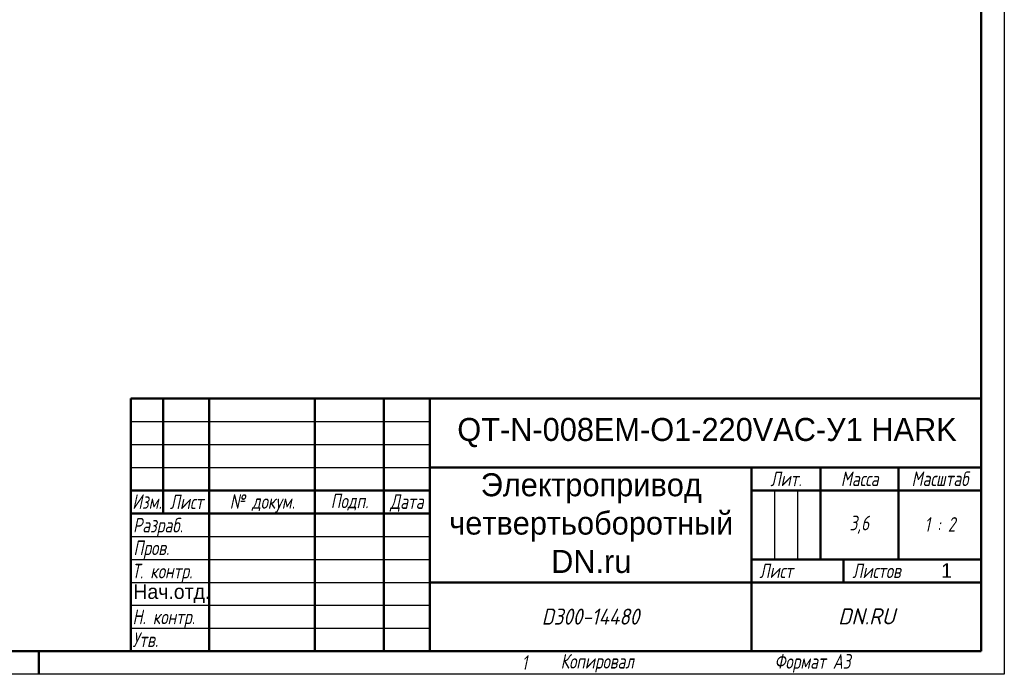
# Model space of a CAD drawing. Header units: millimetres. Extents: x 0 to 840, y 0 to 594.
# Tile 3 of 4: x 412 to 840, y 0 to 285. Entities that reach past the tile are written whole.
import ezdxf
from ezdxf.enums import TextEntityAlignment as Align

# ---------------------------------------------------------------- set-up
doc = ezdxf.new("R2018")
doc.units = ezdxf.units.MM
doc.header["$LTSCALE"] = 2
doc.layers.add('Заголовок (ГОСТ)', color=7, linetype='Continuous', lineweight=50)
doc.layers.add('Кромка (ГОСТ)', color=7, linetype='Continuous', lineweight=50)
doc.styles.add('Альтернативный текст (ГОСТ)', font='arial.ttf', dxfattribs={"width": 0.8})
doc.styles.add('Стиль текста110', font='GOST Common Italic.ttf', dxfattribs={"width": 0.8})
doc.styles.add('Стиль текста112', font='GOST Common Italic.ttf', dxfattribs={"width": 0.8})
doc.styles.add('Стиль текста120', font='GOST Common Italic.ttf', dxfattribs={"width": 0.9})
doc.styles.add('Стиль текста137', font='GOST Common Italic.ttf', dxfattribs={"width": 0.7})
doc.styles.add('Стиль текста139', font='GOST Common Italic.ttf', dxfattribs={"width": 0.7})
doc.styles.add('Стиль текста81', font='GOST Common Italic.ttf', dxfattribs={"width": 0.8})
doc.styles.add('Стиль текста87', font='GOST Common Italic.ttf')

# ---------------------------------------------------------------- blocks, each defined once
blk = doc.blocks.new('Рамки ГОСТ - Рамка')
at = {"layer": 'Кромка (ГОСТ)', "lineweight": 25}
for p, q in [((420, 297), (420, 0)), ((420, 0), (0, 0))]:
    blk.add_line(p, q, dxfattribs=at)
at = {"layer": 'Кромка (ГОСТ)'}
for p, q in [((415, 5), (415, 292)), ((20, 5), (415, 5)), ((210, 5), (210, 0))]:
    blk.add_line(p, q, dxfattribs=at)
at = {"layer": 'Кромка (ГОСТ)', "char_height": 3.17, "attachment_point": 1, "style": 'Альтернативный текст (ГОСТ)'}
for s, insert, width in [('\\fGOST Common|b0|i1;{\\H3.1700;Формат А3}', (370, 4.39), 25.2103), ('\\fGOST Common|b0|i1;{\\H3.1700;1}', (315, 4.14), 6.6287)]:
    blk.add_mtext(s, dxfattribs=dict(at, insert=insert, width=width))
blk = doc.blocks.new('Основные надписи ГОСТ - Форма 1')
at = {"layer": 'Заголовок (ГОСТ)'}
for p, q in [((0, 55), (185, 55)), ((0, 0), (0, 55)), ((0, 0), (0, 55)), ((7, 55), (7, 30)), ((17, 55), (17, 0)), ((40, 55), (40, 0)), ((55, 55), (55, 0)), ((65, 55), (65, 0)), ((185, 0), (185, 55)), ((65, 40), (185, 40)), ((135, 40), (135, 0)), ((150, 40), (150, 20)), ((167, 40), (167, 20)), ((0, 35), (65, 35)), ((135, 35), (185, 35)), ((0, 30), (65, 30)), ((135, 20), (185, 20)), ((155, 20), (155, 15)), ((65, 15), (185, 15)), ((185, 0), (0, 0))]:
    blk.add_line(p, q, dxfattribs=at)
at = {"layer": 'Заголовок (ГОСТ)', "linetype": 'Continuous', "lineweight": 25}
for p, q in [((0, 50), (65, 50)), ((0, 45), (65, 45)), ((0, 40), (65, 40)), ((140, 35), (140, 20)), ((145, 35), (145, 20)), ((0, 25), (65, 25)), ((0, 20), (65, 20)), ((0, 15), (65, 15)), ((0, 10), (65, 10)), ((0, 5), (65, 5))]:
    blk.add_line(p, q, dxfattribs=at)
at = {"layer": 'Заголовок (ГОСТ)', "style": 'Альтернативный текст (ГОСТ)'}
for s, insert, char_height, width, attachment_point in [('\\fGOST Common|b0|i1;{\\H3.1700;Лит.}', (142.52, 37.49), 3.17, 14.9766, 5), ('\\fGOST Common|b0|i1;{\\H3.1700;Масса}', (158.55, 37.51), 3.17, 16.9878, 5), ('\\fGOST Common|b0|i1;{\\H3.1700;Масштаб}', (176.02, 37.53), 3.17, 17.8316, 5), ('\\fGOST Common|b0|i1;{\\H3.1700;Изм.}', (3.5, 32.56), 3.17, 6.9635, 5), ('\\fGOST Common|b0|i1;{\\H3.1700;Лист}', (12.1, 32.5), 3.17, 10.0029, 5), ('\\A0;\\fGOST Common|b0|i1;{\\H3.1700;№ докум.}', (28.58, 32.16), 3.17, 22.9069, 5), ('\\fGOST Common|b0|i1;{\\H3.1700;Подп.}', (47.56, 32.45), 3.17, 14.879, 5), ('\\fGOST Common|b0|i1;{\\H3.1700;Дата}', (60.02, 32.24), 3.17, 9.9614, 5), ('\\fGOST Common|b0|i1;{\\H3.1700;Разраб.}', (0.47, 27), 3.17, 16.9971, 4), ('\\fGOST Common|b0|i1;{\\H3.1700;3,6}', (158.47, 27.53), 3.17, 17.0435, 5), ('\\fGOST Common|b0|i1;{\\H3.1700;1 : 2}', (176, 27.6), 3.17, 17.9476, 5), ('\\fGOST Common|b0|i1;{\\H3.1700;Пров.}', (0.56, 22.08), 3.17, 17.0192, 4), ('\\A0;\\fGOST Common|b0|i1;{\\H3.1700;Т. контр.}', (0.23, 17.01), 3.17, 16.9554, 4), ('\\fGOST Common|b0|i1;{\\H3.1700;Лист}', (140.37, 17.5), 3.17, 10.5071, 5), ('\\A1;', (150.6, 17.54), 3.17, 8.8313, 5), ('\\fGOST Common|b0|i1;{\\H3.1700;Листов}', (162.21, 17.5), 3.17, 14.3668, 5), ('\\fGOST Common|b0|i1;{\\H3.1700;Н. контр.}', (0.36, 7.05), 3.17, 16.9999, 4), ('\\fGOST Common|b0|i1;\\W0.90;{\\H3.5000;D300-14480}', (99.98, 7.54), 3.5, 67.2576, 5), ('\\fGOST Common|b0|i1;\\W1.00;{\\H3.5000;DN.RU}', (160.02, 7.6), 3.5, 49.9832, 5), ('\\fGOST Common|b0|i1;{\\H3.1700;Утв.}', (0.34, 2.52), 3.17, 17.0083, 4), ('\\fGOST Common|b0|i1;{\\H3.1700;Копировал}', (93.48, -0.59), 3.17, 19.7871, 1)]:
    blk.add_mtext(s, dxfattribs=dict(at, insert=insert, char_height=char_height, width=width, attachment_point=attachment_point))
at = {"layer": 'Заголовок (ГОСТ)'}
for tag, height, style, p in [('Изм1', 2.89, 'Стиль текста137', (3.51, 52.52)), ('Лист1', 2.89, 'Стиль текста137', (12.03, 52.52)), ('Докум1', 2.89, 'Стиль текста137', (28.54, 52.48)), ('ОБОЗНАЧЕНИЕ', 5, 'Стиль текста87', (125.33, 47.56)), ('Изм2', 2.89, 'Стиль текста137', (3.5, 47.52)), ('Лист2', 2.89, 'Стиль текста137', (12.01, 47.5)), ('Докум2', 2.89, 'Стиль текста137', (28.53, 47.5)), ('Изм3', 2.89, 'Стиль текста137', (3.5, 42.5)), ('Лист3', 2.89, 'Стиль текста137', (12.01, 42.51)), ('Докум3', 2.89, 'Стиль текста137', (28.51, 42.48)), ('Изм4', 2.89, 'Стиль текста137', (3.51, 37.5)), ('Лист4', 2.89, 'Стиль текста137', (12, 37.53)), ('Докум4', 2.89, 'Стиль текста137', (28.51, 37.52)), ('НАИМЕНОВАНИЕ', 5, 'Стиль текста110', (100.14, 27.85)), ('Литера', 3.5, 'Стиль текста81', (137.52, 27.25)), ('Литера2', 3.5, 'Стиль текста81', (142.51, 27.22)), ('Литера3', 3.5, 'Стиль текста81', (147.52, 27.21)), ('Листов', 3.17, 'Стиль текста112', (177.46, 17.58)), ('Тип_документа', 3.17, 'Стиль текста112', (100.08, 17.56))]:
    blk.add_attdef(tag, text='', height=height, dxfattribs=dict(at, style=style)).set_placement(p, align=Align.MIDDLE_CENTER)
for tag, height, style, p in [('Подп1', 2.89, 'Стиль текста137', (40.01, 52.51)), ('Дата1', 2, 'Стиль текста139', (55.01, 52.51)), ('Подп2', 2.89, 'Стиль текста137', (40.01, 47.5)), ('Дата2', 2, 'Стиль текста139', (55.01, 47.49)), ('Подп3', 2.89, 'Стиль текста137', (40.01, 42.51)), ('Дата3', 2, 'Стиль текста139', (55.02, 42.52)), ('Подп4', 2.89, 'Стиль текста137', (40.01, 37.51)), ('Дата4', 2, 'Стиль текста139', (55.02, 37.51)), ('ПРОВЕРИЛ', 3.17, 'Стиль текста112', (17.41, 22.53)), ('Проверил_Подп.', 2.89, 'Стиль текста137', (40.05, 22.52)), ('ДАТА_ПРОВЕРКИ', 2, 'Стиль текста139', (55.02, 22.51)), ('ТЕХНОЛОГ', 3.17, 'Стиль текста112', (17.33, 17.54)), ('Технолог_Подп.', 2.89, 'Стиль текста137', (40.05, 17.51)), ('Технолог_Дата', 2, 'Стиль текста139', (55.01, 17.5)), ('Должность_руководителя', 3.17, 'Стиль текста112', (0.52, 12.51)), ('НАЧ._ОТДЕЛА', 3.17, 'Стиль текста112', (17.46, 12.45)), ('Руководитель_Подп.', 2.89, 'Стиль текста137', (40.01, 12.5)), ('Руководитель_Дата', 2, 'Стиль текста139', (55.01, 12.51)), ('НОРМОКОНТРОЛЬ', 3.17, 'Стиль текста112', (17.37, 7.48)), ('Нормоконтроль_Подп.', 2.89, 'Стиль текста137', (40.05, 7.52)), ('ДАТА_НОРМОКОНТРОЛЯ', 2, 'Стиль текста139', (55.02, 7.51)), ('УТВЕРДИЛ', 3.17, 'Стиль текста112', (17.4, 2.51)), ('Утвердил_Подп.', 2.89, 'Стиль текста137', (40.05, 2.51)), ('ДАТА_УТВЕРЖДЕНИЯ', 2, 'Стиль текста139', (55.01, 2.5))]:
    blk.add_attdef(tag, text='', height=height, dxfattribs=dict(at, style=style)).set_placement(p, align=Align.MIDDLE_LEFT)
at = {"layer": 'Заголовок (ГОСТ)', "style": 'Стиль текста120'}
for tag, p in [('Материал_Наим.', (133.71, 9.75)), ('Материал_ГОСТ', (134.04, 4.06))]:
    blk.add_attdef(tag, text='', height=3.5, dxfattribs=at).set_placement(p, align=Align.MIDDLE_RIGHT)

msp = doc.modelspace()

# ---------------------------------------------------------------- block references
at = {"xscale": 2, "yscale": 2, "zscale": 2}
msp.add_blockref('Рамки ГОСТ - Рамка', (0, 0), dxfattribs=at)
ref = msp.add_blockref('Основные надписи ГОСТ - Форма 1', (460, 10), dxfattribs=dict(xscale=2, yscale=2, zscale=2))
lines = msp.add_mtext('Нач.отд.', dxfattribs={"layer": 'Заголовок (ГОСТ)', "insert": (461.043, 35.028), "char_height": 6.34, "width": 32.95192, "attachment_point": 4, "style": 'Стиль текста112'})
ref.add_attrib('Должность_руководителя', '', (461.043, 35.028)).embed_mtext(lines)
lines = msp.add_mtext('QT-N-008EM-O1-220VAC-У1 HARK', dxfattribs={"layer": 'Заголовок (ГОСТ)', "insert": (710.651, 105.118), "char_height": 10, "width": 239.68592, "attachment_point": 5, "style": 'Стиль текста87'})
ref.add_attrib('ОБОЗНАЧЕНИЕ', '', (710.651, 105.118)).embed_mtext(lines)
lines = msp.add_mtext('Электропривод четвертьоборотный DN.ru', dxfattribs={"layer": 'Заголовок (ГОСТ)', "insert": (660.286, 65.694), "char_height": 10, "width": 139.21856, "attachment_point": 5, "style": 'Стиль текста110'})
ref.add_attrib('НАИМЕНОВАНИЕ', '', (660.286, 65.694)).embed_mtext(lines)
lines = msp.add_mtext('1', dxfattribs={"layer": 'Заголовок (ГОСТ)', "insert": (814.918, 45.158), "char_height": 6.34, "width": 29.93063, "attachment_point": 5, "style": 'Стиль текста112'})
ref.add_attrib('Листов', '', (814.918, 45.158)).embed_mtext(lines)

doc.saveas('drawing.dxf')
